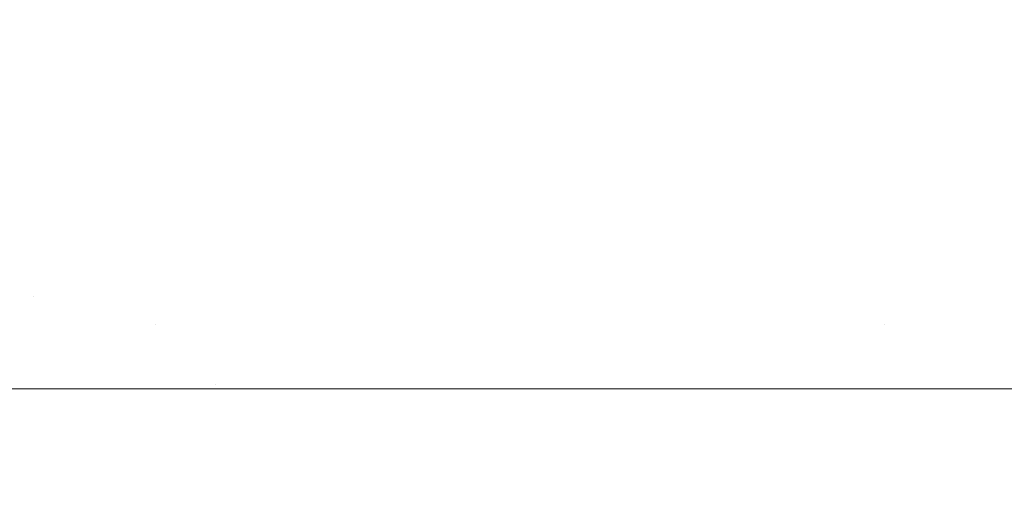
# Model space of a CAD drawing. Header units: millimetres. Extents: x 26866 to 1024070, y -428191 to 408885.
# Tile 1 of 248: x 26866 to 77330, y -49600 to -24567. Entities that reach past the tile are written whole.
import ezdxf

# ---------------------------------------------------------------- set-up
doc = ezdxf.new("R2010")
doc.units = ezdxf.units.MM
doc.header["$LTSCALE"] = 2
doc.layers.add('3DPLAN_A_OPIS', color=8, linetype='Continuous')
for name, color, linetype, lineweight in [('3DPLAN_A_TABELKA POMIESZCZEŃ', 7, 'Continuous', 0), ('3DPLAN_A_WYMIAR', 7, 'Continuous', 5), ('3DPLAN_A_WYSOKOŚCI OPIS', 101, 'Continuous', 5)]:
    doc.layers.add(name, color=color, linetype=linetype, lineweight=lineweight)

msp = doc.modelspace()

# ---------------------------------------------------------------- hatches: boundary and pattern name
at = {"layer": '3DPLAN_A_OPIS'}
for points in [[(77325.5, -36861.1, 13.9854205), (77325.9, -36861.1, 0.071503)], [(75669.6, -38084.2, 13.9854205), (75670, -38084.2, 0.071503)], [(77328, -39332.1, 13.9854205), (77328.4, -39332.1, 0.071503)], [(75667.2, -41231.2, 13.9854205), (75667.6, -41231.3, 0.071503)], [(27027.4, -43237.4, 13.9854205), (27027.3, -43237.8, 0.071503)], [(30174.4, -43239.8, 13.9854205), (30174.4, -43240.2, 0.071503)], [(33773.4, -43237.4, 13.9854205), (33773.3, -43237.8, 0.071503)], [(36920.5, -43239.8, 13.9854205), (36920.4, -43240.2, 0.071503)], [(28926.5, -44898.2, 13.9854205), (28926.5, -44898.6, 0.071503)], [(31397.5, -44895.7, 13.9854205), (31397.5, -44896.1, 0.071503)], [(35672.6, -44898.2, 13.9854205), (35672.5, -44898.6, 0.071503)], [(38143.6, -44895.7, 13.9854205), (38143.5, -44896.1, 0.071503)]]:
    msp.add_hatch(color=256, dxfattribs=at).paths.add_polyline_path(points)
at = {"layer": '3DPLAN_A_TABELKA POMIESZCZEŃ', "ltscale": 0.5}
for points in [[(30710.1, -25474.1, 13.9854205), (30710.2, -25473.7, 0.071503)], [(27453.1, -35245.8, 13.9854205), (27453, -35246.2, 0.071503)], [(27984.8, -35258.4, 13.9854205), (27984.9, -35257.9, 0.071503)], [(28070, -35152.2, 13.9854205), (28069.9, -35152.6, 0.071503)], [(28970, -35020, 13.9854205), (28970, -35020.4, 0.071503)], [(29812.5, -35608.5, -13.9854205), (29812.5, -35608.1, -0.071503)], [(27988.5, -36018.9, 13.9854205), (27988.5, -36018.5, 0.071503)], [(30455.9, -35831.3, -13.9854205), (30455.8, -35830.9, -0.071503)], [(27988.5, -36416.2, 13.9854205), (27988.5, -36415.8, 0.071503)], [(71168.8, -36993.1, 13.9854205), (71169.2, -36993.2, 0.071503)], [(71168.8, -37227.9, 13.9854205), (71169.2, -37228, 0.071503)], [(72445.4, -37227.9, -13.9854205), (72445, -37228, -0.071503)], [(72622.4, -36993.1, -13.9854205), (72622, -36993.2, -0.071503)], [(72622.4, -37227.9, -13.9854205), (72622, -37228, -0.071503)], [(57903.9, -37548.5, 13.9854205), (57903.5, -37548.4, 0.071503)], [(68261.1, -37802.8, -13.9854205), (68260.7, -37802.8, -0.071503)], [(26952.1, -38743.6, 13.9854205), (26952, -38744, 0.071503)], [(27592.6, -38749.3, 13.9854205), (27592.6, -38749.8, 0.071503)], [(28061.4, -38741.9, 13.9854205), (28061.3, -38742.4, 0.071503)], [(31030.7, -38739, 13.9854205), (31030.6, -38739.4, 0.071503)], [(31265.5, -38739, 13.9854205), (31265.4, -38739.4, 0.071503)], [(68038.3, -38446.1, -13.9854205), (68037.9, -38446.2, -0.071503)], [(67449.8, -39288.6, 13.9854205), (67450.3, -39288.6, 0.071503)], [(28000.5, -39736, -13.9854205), (28000.4, -39735.6, -0.071503)], [(27065.5, -40199.3, -13.9854205), (27065.4, -40198.9, -0.071503)], [(31030.7, -40015.6, -13.9854205), (31030.6, -40015.2, -0.071503)], [(31030.7, -40192.6, -13.9854205), (31030.6, -40192.1, -0.071503)], [(31265.5, -40192.6, -13.9854205), (31265.4, -40192.1, -0.071503)], [(67582, -40188.7, 13.9854205), (67582.5, -40188.7, 0.071503)], [(67688.2, -40273.8, 13.9854205), (67687.8, -40273.7, 0.071503)], [(68448.7, -40270.1, 13.9854205), (68448.3, -40270.1, 0.071503)], [(68846.1, -40270.1, 13.9854205), (68845.6, -40270.1, 0.071503)], [(71171.7, -40197.2, 13.9854205), (71172.2, -40197.3, 0.071503)], [(72165.8, -40226.2, -13.9854205), (72165.4, -40226.3, -0.071503)], [(67675.6, -40805.5, 13.9854205), (67676, -40805.6, 0.071503)], [(71179.1, -40666, 13.9854205), (71179.6, -40666, 0.071503)], [(71173.4, -41306.5, 13.9854205), (71173.8, -41306.6, 0.071503)], [(72629.1, -41193.1, -13.9854205), (72628.7, -41193.2, -0.071503)]]:
    msp.add_hatch(color=7, dxfattribs=at).paths.add_polyline_path(points)
at = {"layer": '3DPLAN_A_WYSOKOŚCI OPIS'}
for color, points in [(0, [(28510.3, -24727.1, -13.9854205), (28510.6, -24727.5, -0.071503)]), (0, [(28771.3, -24683.7, -13.9854205), (28771.3, -24683.3, -0.071503)]), (256, [(35256.4, -24727.1, -13.9854205), (35256.6, -24727.5, -0.071503)]), (256, [(35517.4, -24683.7, -13.9854205), (35517.3, -24683.3, -0.071503)]), (256, [(37117.8, -24616.3, 13.9854205), (37117.9, -24615.9, 0.071503)]), (256, [(37726.4, -24568.8, -13.9854205), (37726.4, -24568.3, -0.071503)]), (0, [(26986, -25104.3, 13.9854205), (26985.8, -25104.6, 0.071503)]), (0, [(27241.8, -25104.3, -13.9854205), (27242, -25104.6, -0.071503)]), (0, [(27265.6, -25104.3, 13.9854205), (27265.4, -25104.6, 0.071503)]), (256, [(33732.1, -25104.3, 13.9854205), (33731.9, -25104.6, 0.071503)]), (256, [(33987.8, -25104.3, -13.9854205), (33988, -25104.6, -0.071503)]), (256, [(34011.6, -25104.3, 13.9854205), (34011.4, -25104.6, 0.071503)]), (256, [(35277.1, -24809.9, 13.9854205), (35277, -24810.4, 0.071503)]), (256, [(35289.8, -24921.3, -13.9854205), (35289.7, -24920.8, -0.071503)]), (0, [(26868.5, -25377.3, 13.9854205), (26868.3, -25377.7, 0.071503)]), (256, [(33800.9, -25376, 13.9854205), (33800.7, -25376.4, 0.071503)]), (256, [(34360.8, -25376, 13.9854205), (34360.6, -25376.4, 0.071503)]), (256, [(37456.1, -25461.6, 13.9854205), (37456.2, -25461.2, 0.071503)]), (0, [(27400.4, -28078.1, 13.9854205), (27400.5, -28077.7, 0.071503)]), (256, [(34146.4, -28078.1, 13.9854205), (34146.5, -28077.7, 0.071503)]), (256, [(28031.5, -28577.3, -13.9854205), (28031.5, -28576.9, -0.071503)]), (256, [(29377.7, -28423.8, -13.9854205), (29377.6, -28423.4, -0.071503)]), (256, [(31023.3, -28335.9, 13.9854205), (31023.3, -28335.5, 0.071503)]), (256, [(34777.6, -28577.3, -13.9854205), (34777.5, -28576.9, -0.071503)]), (256, [(36123.7, -28423.8, -13.9854205), (36123.6, -28423.4, -0.071503)]), (256, [(37769.3, -28335.9, 13.9854205), (37769.4, -28335.5, 0.071503)]), (256, [(31023.3, -28884.7, 13.9854205), (31023.3, -28884.3, 0.071503)]), (256, [(31067.3, -28882.6, -13.9854205), (31067.3, -28882.2, -0.071503)]), (256, [(37769.3, -28884.7, 13.9854205), (37769.4, -28884.3, 0.071503)]), (256, [(37813.4, -28882.6, -13.9854205), (37813.3, -28882.2, -0.071503)]), (0, [(28632.8, -31486.6, 13.9854205), (28632.9, -31486.2, 0.071503)]), (256, [(35378.8, -31486.6, 13.9854205), (35378.9, -31486.2, 0.071503)]), (0, [(27388.6, -32497.3, 13.9854205), (27388.7, -32496.9, 0.071503)]), (256, [(34134.6, -32497.3, 13.9854205), (34134.7, -32496.9, 0.071503)]), (256, [(34199.1, -35245.8, 13.9854205), (34199, -35246.2, 0.071503)]), (256, [(34730.9, -35258.4, 13.9854205), (34730.9, -35257.9, 0.071503)]), (256, [(34816, -35152.2, 13.9854205), (34815.9, -35152.6, 0.071503)]), (256, [(35716.1, -35020, 13.9854205), (35716, -35020.4, 0.071503)]), (256, [(36558.5, -35608.5, -13.9854205), (36558.5, -35608.1, -0.071503)]), (256, [(37201.9, -35817.3, -13.9854205), (37201.8, -35816.9, -0.071503)]), (256, [(34734.5, -36018.9, 13.9854205), (34734.6, -36018.5, 0.071503)]), (256, [(34734.5, -36416.2, 13.9854205), (34734.6, -36415.8, 0.071503)]), (256, [(60765.7, -37235.3, 13.9854205), (60765.3, -37235.3, 0.071503)]), (256, [(61312.4, -37191.3, -13.9854205), (61312, -37191.3, -0.071503)]), (256, [(61314.5, -37235.3, 13.9854205), (61314.1, -37235.3, 0.071503)]), (256, [(33698.1, -38743.6, 13.9854205), (33698.1, -38744, 0.071503)]), (256, [(34338.7, -38749.3, 13.9854205), (34338.6, -38749.8, 0.071503)]), (256, [(34807.4, -38741.9, 13.9854205), (34807.3, -38742.4, 0.071503)]), (256, [(37776.7, -38739, 13.9854205), (37776.7, -38739.4, 0.071503)]), (256, [(38011.5, -38739, 13.9854205), (38011.4, -38739.4, 0.071503)]), (256, [(60853.6, -38881, -13.9854205), (60853.2, -38881, -0.071503)]), (256, [(34778.4, -39736, -13.9854205), (34778.4, -39735.6, -0.071503)]), (0, [(57113.6, -39487.3, -13.9854205), (57113.1, -39487.3, -0.071503)]), (0, [(57156.9, -39748.3, -13.9854205), (57157.3, -39748.1, -0.071503)]), (0, [(63916.4, -39625.8, 13.9854205), (63916, -39625.8, 0.071503)]), (256, [(72629.1, -39661.1, -13.9854205), (72628.7, -39661.2, -0.071503)]), (256, [(28597.5, -40199.3, -13.9854205), (28597.4, -40198.9, -0.071503)]), (256, [(33811.5, -40199.3, -13.9854205), (33811.4, -40198.9, -0.071503)]), (256, [(35343.5, -40199.3, -13.9854205), (35343.4, -40198.9, -0.071503)]), (256, [(37776.7, -40015.6, -13.9854205), (37776.7, -40015.2, -0.071503)]), (256, [(37776.7, -40192.6, -13.9854205), (37776.7, -40192.1, -0.071503)]), (256, [(38011.5, -40192.6, -13.9854205), (38011.4, -40192.1, -0.071503)]), (256, [(61007.1, -40227.1, -13.9854205), (61006.7, -40227.1, -0.071503)]), (0, [(60508, -40858.2, 13.9854205), (60507.5, -40858.1, 0.071503)]), (0, [(64927.1, -40870, 13.9854205), (64926.7, -40870, 0.071503)]), (0, [(57534.1, -40993, 13.9854205), (57534.5, -40993.2, 0.071503)]), (0, [(57534.1, -41016.8, -13.9854205), (57534.5, -41016.6, -0.071503)]), (0, [(57534.1, -41272.6, 13.9854205), (57534.5, -41272.8, 0.071503)]), (0, [(57807.1, -41390.1, 13.9854205), (57807.5, -41390.3, 0.071503)]), (0, [(26986, -49325.5, 13.9854205), (26985.8, -49325.9, 0.071503)]), (0, [(27241.8, -49325.5, -13.9854205), (27242, -49325.9, -0.071503)]), (0, [(27265.6, -49325.5, 13.9854205), (27265.4, -49325.9, 0.071503)]), (0, [(26868.5, -49598.6, 13.9854205), (26868.3, -49598.9, 0.071503)])]:
    msp.add_hatch(color=color, dxfattribs=at).paths.add_polyline_path(points)

# ---------------------------------------------------------------- linework, layer by layer
at = {"layer": '3DPLAN_A_WYMIAR'}
msp.add_ray((22540, -43474.1), (1, 0), dxfattribs=at)

doc.saveas('drawing.dxf')
